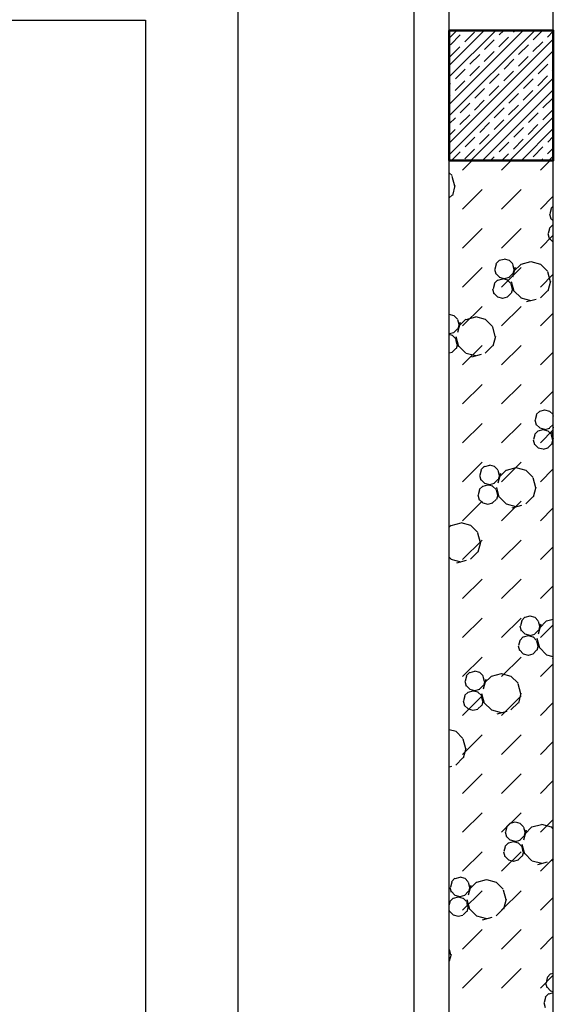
# Model space of a CAD drawing. Header units: millimetres. Extents: x 226749 to 325316, y -44191 to 40236.
# Tile 78 of 164: x 294358 to 295588, y 4684 to 6955. Entities that reach past the tile are written whole.
import ezdxf

# ---------------------------------------------------------------- set-up
doc = ezdxf.new("R2010")
doc.units = ezdxf.units.MM
doc.header["$LTSCALE"] = 100
doc.layers.add('FUNDAMENTY', color=6, linetype='Continuous')
doc.layers.add('K_URZĄDZENIA', color=4, linetype='Continuous')

# ---------------------------------------------------------------- blocks, each defined once
blk = doc.blocks.new('FUNDAMENT')
at = {"layer": 'FUNDAMENTY'}
for p, q in [((89813.4, 76473.6), (91213.4, 76473.6)), ((91213.4, 76473.6), (91213.4, 73473.6))]:
    blk.add_line(p, q, dxfattribs=at)
blk = doc.blocks.new('KOCIOŁ_RZUT')
at = {"layer": 'K_URZĄDZENIA'}
blk.add_line((136447.9, 71443.9), (132755.9, 71443.9), dxfattribs=at)

msp = doc.modelspace()

# ---------------------------------------------------------------- hatches: boundary and pattern name
h = msp.add_hatch()
h.set_pattern_fill('ANSI33', color=256, scale=10)
h.set_pattern_definition([(45, (312278.43, 34080), (-44.90128, 44.90128), []), (45, (312323.333, 34080), (-44.90128, 44.90128), [31.75, -15.875])])
h.paths.add_polyline_path([(295588.43, 6930), (295348.43, 6930), (295348.43, 6630), (295588.43, 6630)])

# ---------------------------------------------------------------- linework, layer by layer
for p, q in [((295588.43, 1660), (295588.43, 16380)), ((295348.43, 1900), (295348.43, 16140)), ((293248.43, 6954), (294648.43, 6954)), ((294648.43, 6954), (294648.43, 3954)), ((295348.43, 6849.3), (295429.13, 6930)), ((295348.43, 6759.5), (295518.94, 6930)), ((295463.56, 6919.52), (295474.04, 6930)), ((295542.14, 6908.3), (295563.84, 6930)), ((295348.43, 6669.69), (295588.43, 6909.69)), ((295351.31, 6897.07), (295373.76, 6919.52)), ((295429.88, 6885.85), (295452.33, 6908.3)), ((295508.46, 6874.62), (295530.91, 6897.07)), ((295396.21, 6852.17), (295418.66, 6874.62)), ((295474.78, 6840.95), (295497.24, 6863.4)), ((295587.04, 6863.4), (295588.43, 6864.79)), ((295362.53, 6818.5), (295384.98, 6840.95)), ((295553.36, 6829.72), (295575.81, 6852.17)), ((295398.54, 6630), (295588.43, 6819.89)), ((295441.11, 6807.27), (295463.56, 6829.72)), ((295519.69, 6796.05), (295542.14, 6818.5)), ((295348.43, 6804.4), (295351.31, 6807.27)), ((295407.43, 6773.59), (295429.88, 6796.05)), ((295486.01, 6762.37), (295508.46, 6784.82)), ((295564.59, 6751.14), (295587.04, 6773.59)), ((295373.76, 6739.92), (295396.21, 6762.37)), ((295452.33, 6728.69), (295474.78, 6751.14)), ((295348.43, 6714.59), (295362.53, 6728.69)), ((295488.34, 6630), (295588.43, 6730.09)), ((295530.91, 6717.47), (295553.36, 6739.92)), ((295418.66, 6695.02), (295441.11, 6717.47)), ((295497.24, 6683.79), (295519.69, 6706.24)), ((295384.98, 6661.34), (295407.43, 6683.79)), ((295575.81, 6672.57), (295588.43, 6685.19)), ((295463.56, 6650.12), (295486.01, 6672.57)), ((295542.14, 6638.89), (295564.59, 6661.34)), ((295353.64, 6630), (295373.76, 6650.12)), ((295379.26, 6607.76), (295401.5, 6630)), ((295443.44, 6630), (295452.33, 6638.89)), ((295469.06, 6607.76), (295491.3, 6630)), ((295558.86, 6607.76), (295581.1, 6630)), ((295578.15, 6630), (295588.43, 6640.29)), ((295354.97, 6595.23), (295348.43, 6601.77)), ((295354.72, 6594.31), (295360.75, 6571.81)), ((295361.67, 6572.06), (295355.64, 6549.56)), ((295379.26, 6517.96), (295424.16, 6562.86)), ((295469.06, 6517.96), (295513.96, 6562.86)), ((295354.97, 6550.23), (295348.43, 6543.69)), ((295558.86, 6517.96), (295588.43, 6547.53)), ((295583.74, 6518.41), (295580.72, 6507.16)), ((295588.43, 6524.45), (295583.07, 6519.09)), ((295579.8, 6506.92), (295582.82, 6495.67)), ((295588.43, 6491.23), (295583.07, 6496.59)), ((295379.26, 6428.16), (295424.16, 6473.06)), ((295469.06, 6428.16), (295513.96, 6473.06)), ((295579.76, 6472.91), (295576.74, 6461.66)), ((295587.32, 6481.82), (295579.09, 6473.58)), ((295588.43, 6481.26), (295587.07, 6480.9)), ((295558.86, 6428.16), (295588.43, 6457.73)), ((295575.82, 6461.41), (295578.84, 6450.16)), ((295587.32, 6442.85), (295579.09, 6451.08)), ((295588.43, 6442.05), (295587.99, 6442.17)), ((295475.03, 6402.14), (295463.78, 6399.13)), ((295487.2, 6399.37), (295475.94, 6402.38)), ((295379.26, 6338.35), (295424.16, 6383.26)), ((295452.53, 6379.64), (295455.54, 6368.39)), ((295456.46, 6391.13), (295453.45, 6379.88)), ((295464.03, 6400.04), (295455.79, 6391.81)), ((295469.06, 6338.35), (295513.96, 6383.26)), ((295494.76, 6391.81), (295486.53, 6400.05)), ((295494.51, 6390.89), (295497.53, 6379.64)), ((295500.68, 6383.55), (295494.66, 6361.05)), ((295498.45, 6379.88), (295495.43, 6368.63)), ((295513.95, 6391.25), (295497.48, 6374.78)), ((295536.2, 6396.36), (295513.7, 6390.33)), ((295559.62, 6390.57), (295537.12, 6396.6)), ((295575.42, 6374.78), (295558.95, 6391.25)), ((295464.03, 6361.07), (295455.79, 6369.31)), ((295475.95, 6357.38), (295464.69, 6360.4)), ((295483.21, 6353.86), (295471.96, 6356.88)), ((295486.28, 6360.16), (295475.03, 6357.14)), ((295494.76, 6369.31), (295486.53, 6361.07)), ((295558.86, 6338.35), (295588.43, 6367.92)), ((295575.17, 6373.86), (295581.2, 6351.36)), ((295448.55, 6334.14), (295451.56, 6322.88)), ((295452.48, 6345.63), (295449.46, 6334.38)), ((295460.04, 6354.54), (295451.81, 6346.3)), ((295471.04, 6356.64), (295459.79, 6353.62)), ((295490.78, 6346.3), (295482.54, 6354.54)), ((295490.53, 6345.38), (295493.54, 6334.13)), ((295491.2, 6351.36), (295497.23, 6328.86)), ((295494.46, 6334.38), (295491.45, 6323.13)), ((295582.12, 6351.6), (295576.09, 6329.1)), ((295460.04, 6315.57), (295451.81, 6323.8)), ((295471.96, 6311.88), (295460.71, 6314.89)), ((295482.29, 6314.65), (295471.04, 6311.64)), ((295490.78, 6323.8), (295482.54, 6315.57)), ((295513.95, 6313.31), (295497.48, 6329.78)), ((295537.12, 6306.6), (295514.62, 6312.63)), ((295575.42, 6329.78), (295558.95, 6313.31)), ((295379.26, 6248.55), (295424.16, 6293.45)), ((295469.06, 6248.55), (295513.96, 6293.45)), ((295549.25, 6309.86), (295526.75, 6303.83)), ((295359.92, 6272.09), (295348.67, 6275.1)), ((295367.48, 6264.53), (295359.25, 6272.77)), ((295408.92, 6269.08), (295386.42, 6263.05)), ((295432.34, 6263.29), (295409.84, 6269.32)), ((295558.86, 6248.55), (295588.43, 6278.12)), ((295367.23, 6263.61), (295370.25, 6252.36)), ((295373.4, 6256.27), (295367.38, 6233.77)), ((295371.17, 6252.6), (295368.15, 6241.35)), ((295386.67, 6263.97), (295370.2, 6247.5)), ((295448.15, 6247.5), (295431.67, 6263.97)), ((295447.89, 6246.58), (295453.92, 6224.08)), ((295359, 6232.88), (295348.43, 6230.05)), ((295348.67, 6230.1), (295348.43, 6230.17)), ((295355.93, 6226.58), (295348.43, 6228.59)), ((295363.5, 6219.02), (295355.27, 6227.26)), ((295367.48, 6242.03), (295359.25, 6233.79)), ((295363.92, 6224.08), (295369.95, 6201.58)), ((295454.84, 6224.32), (295448.81, 6201.82)), ((295363.25, 6218.11), (295366.27, 6206.85)), ((295367.19, 6207.1), (295364.17, 6195.85)), ((295386.67, 6186.03), (295370.2, 6202.5)), ((295379.26, 6158.75), (295424.16, 6203.65)), ((295448.15, 6202.5), (295431.67, 6186.03)), ((295469.06, 6158.75), (295513.96, 6203.65)), ((295355.02, 6187.37), (295348.43, 6185.61)), ((295363.5, 6196.52), (295355.26, 6188.29)), ((295409.84, 6179.32), (295387.35, 6185.35)), ((295421.97, 6182.58), (295399.47, 6176.55)), ((295558.86, 6158.75), (295588.43, 6188.32)), ((295379.26, 6068.95), (295424.16, 6113.85)), ((295469.06, 6068.95), (295513.96, 6113.85)), ((295558.86, 6068.95), (295588.43, 6098.52)), ((295549.63, 6043.4), (295546.62, 6032.15)), ((295557.2, 6052.31), (295548.96, 6044.08)), ((295568.2, 6054.41), (295556.95, 6051.39)), ((295580.37, 6051.64), (295569.12, 6054.65)), ((295587.94, 6044.08), (295579.7, 6052.31)), ((295587.69, 6043.16), (295588.43, 6040.37)), ((295379.26, 5979.14), (295424.16, 6024.04)), ((295469.06, 5979.14), (295513.96, 6024.04)), ((295545.7, 6031.91), (295548.72, 6020.66)), ((295557.2, 6013.34), (295548.96, 6021.58)), ((295587.94, 6021.58), (295579.7, 6013.34)), ((295545.65, 5997.89), (295542.64, 5986.64)), ((295553.22, 6006.8), (295544.98, 5998.57)), ((295564.22, 6008.9), (295552.97, 6005.89)), ((295569.12, 6009.65), (295557.87, 6012.66)), ((295558.86, 5979.14), (295588.43, 6008.71)), ((295576.39, 6006.13), (295565.14, 6009.14)), ((295579.45, 6012.42), (295568.2, 6009.41)), ((295583.96, 5998.57), (295575.72, 6006.8)), ((295583.71, 5997.65), (295586.72, 5986.4)), ((295584.38, 6003.63), (295588.43, 5988.5)), ((295588.43, 6015.57), (295587.83, 6013.32)), ((295541.72, 5986.4), (295544.73, 5975.15)), ((295553.22, 5967.83), (295544.98, 5976.07)), ((295583.95, 5976.07), (295575.72, 5967.83)), ((295587.64, 5986.64), (295584.62, 5975.39)), ((295565.14, 5964.14), (295553.89, 5967.16)), ((295575.47, 5966.92), (295564.22, 5963.9)), ((295379.26, 5889.34), (295424.16, 5934.24)), ((295440.92, 5927.13), (295429.67, 5924.11)), ((295453.09, 5924.36), (295441.84, 5927.37)), ((295469.06, 5889.34), (295513.96, 5934.24)), ((295418.42, 5904.63), (295421.44, 5893.38)), ((295422.36, 5916.12), (295419.34, 5904.87)), ((295429.92, 5925.03), (295421.69, 5916.8)), ((295460.66, 5916.8), (295452.42, 5925.03)), ((295460.41, 5915.88), (295463.42, 5904.63)), ((295466.58, 5908.54), (295460.55, 5886.04)), ((295464.34, 5904.87), (295461.33, 5893.62)), ((295479.85, 5916.24), (295463.38, 5899.77)), ((295502.1, 5921.35), (295479.6, 5915.32)), ((295525.52, 5915.56), (295503.02, 5921.59)), ((295541.32, 5899.77), (295524.85, 5916.24)), ((295558.86, 5889.34), (295588.43, 5918.91)), ((295429.92, 5886.06), (295421.69, 5894.3)), ((295436.94, 5881.62), (295425.69, 5878.61)), ((295441.84, 5882.37), (295430.59, 5885.39)), ((295449.11, 5878.85), (295437.86, 5881.86)), ((295452.17, 5885.14), (295440.92, 5882.13)), ((295460.66, 5894.3), (295452.42, 5886.06)), ((295541.07, 5898.85), (295547.1, 5876.35)), ((295414.44, 5859.12), (295417.46, 5847.87)), ((295418.37, 5870.62), (295415.36, 5859.36)), ((295425.94, 5879.53), (295417.7, 5871.29)), ((295456.68, 5871.29), (295448.44, 5879.53)), ((295456.43, 5870.37), (295459.44, 5859.12)), ((295457.1, 5876.35), (295463.13, 5853.85)), ((295460.36, 5859.36), (295457.35, 5848.11)), ((295548.02, 5876.59), (295541.99, 5854.09)), ((295379.26, 5799.54), (295424.16, 5844.44)), ((295425.94, 5840.55), (295417.7, 5848.79)), ((295437.86, 5836.87), (295426.61, 5839.88)), ((295448.19, 5839.64), (295436.94, 5836.62)), ((295456.68, 5848.79), (295448.44, 5840.55)), ((295479.85, 5838.29), (295463.38, 5854.77)), ((295469.06, 5799.54), (295513.96, 5844.44)), ((295503.02, 5831.59), (295480.52, 5837.62)), ((295515.14, 5834.84), (295492.64, 5828.82)), ((295541.32, 5854.77), (295524.85, 5838.29)), ((295558.86, 5799.54), (295588.43, 5829.11)), ((295374.82, 5794.07), (295352.32, 5788.04)), ((295398.24, 5788.28), (295375.74, 5794.31)), ((295352.57, 5788.96), (295348.43, 5784.82)), ((295414.04, 5772.49), (295397.57, 5788.96)), ((295413.79, 5771.57), (295419.82, 5749.07)), ((295379.26, 5709.74), (295424.16, 5754.64)), ((295420.74, 5749.31), (295414.71, 5726.81)), ((295469.06, 5709.74), (295513.96, 5754.64)), ((295414.04, 5727.49), (295397.57, 5711.02)), ((295558.86, 5709.74), (295588.43, 5739.31)), ((295352.57, 5711.02), (295348.43, 5715.15)), ((295375.74, 5704.31), (295353.24, 5710.34)), ((295387.87, 5707.56), (295365.37, 5701.54)), ((295379.26, 5619.93), (295424.16, 5664.83)), ((295469.06, 5619.93), (295513.96, 5664.83)), ((295558.86, 5619.93), (295588.43, 5649.5)), ((295379.26, 5530.13), (295424.16, 5575.03)), ((295469.06, 5530.13), (295513.96, 5575.03)), ((295515.53, 5568.39), (295512.52, 5557.14)), ((295523.1, 5577.3), (295514.86, 5569.06)), ((295534.1, 5579.4), (295522.85, 5576.38)), ((295546.27, 5576.62), (295535.02, 5579.64)), ((295553.83, 5569.06), (295545.6, 5577.3)), ((295553.58, 5568.15), (295556.6, 5556.9)), ((295573.02, 5568.5), (295556.55, 5552.03)), ((295588.43, 5571.78), (295572.77, 5567.59)), ((295511.6, 5556.9), (295514.61, 5545.64)), ((295523.1, 5538.33), (295514.86, 5546.56)), ((295553.83, 5546.56), (295545.6, 5538.33)), ((295559.76, 5560.81), (295553.73, 5538.31)), ((295557.52, 5557.14), (295554.5, 5545.89)), ((295558.86, 5530.13), (295588.43, 5559.7)), ((295511.55, 5522.88), (295508.53, 5511.63)), ((295519.11, 5531.79), (295510.88, 5523.56)), ((295530.12, 5533.89), (295518.86, 5530.87)), ((295535.02, 5534.64), (295523.77, 5537.65)), ((295542.28, 5531.12), (295531.03, 5534.13)), ((295545.35, 5537.41), (295534.1, 5534.4)), ((295549.85, 5523.56), (295541.61, 5531.79)), ((295549.6, 5522.64), (295552.62, 5511.39)), ((295550.27, 5528.62), (295556.3, 5506.12)), ((295507.62, 5511.39), (295510.63, 5500.14)), ((295519.12, 5492.82), (295510.88, 5501.06)), ((295549.85, 5501.06), (295541.61, 5492.82)), ((295553.53, 5511.63), (295550.52, 5500.38)), ((295573.02, 5490.56), (295556.55, 5507.03)), ((295379.26, 5440.33), (295424.16, 5485.23)), ((295469.06, 5440.33), (295513.96, 5485.23)), ((295531.04, 5489.13), (295519.78, 5492.15)), ((295541.36, 5491.9), (295530.11, 5488.89)), ((295588.43, 5485.94), (295573.69, 5489.89)), ((295588.43, 5481.78), (295585.82, 5481.08)), ((295395.82, 5450.02), (295387.58, 5441.78)), ((295406.82, 5452.12), (295395.57, 5449.1)), ((295418.99, 5449.34), (295407.74, 5452.36)), ((295426.55, 5441.78), (295418.32, 5450.02)), ((295558.86, 5440.33), (295588.43, 5469.9)), ((295384.32, 5429.62), (295387.33, 5418.37)), ((295388.25, 5441.11), (295385.24, 5429.86)), ((295426.3, 5440.87), (295429.32, 5429.62)), ((295432.48, 5433.53), (295426.45, 5411.03)), ((295430.24, 5429.86), (295427.22, 5418.61)), ((295445.75, 5441.22), (295429.27, 5424.75)), ((295467.99, 5446.34), (295445.49, 5440.31)), ((295491.41, 5440.55), (295468.91, 5446.58)), ((295507.22, 5424.75), (295490.74, 5441.22)), ((295391.83, 5404.51), (295383.6, 5396.28)), ((295395.82, 5411.05), (295387.58, 5419.29)), ((295402.84, 5406.61), (295391.59, 5403.6)), ((295407.74, 5407.36), (295396.49, 5410.37)), ((295415.01, 5403.84), (295403.75, 5406.85)), ((295418.07, 5410.13), (295406.82, 5407.12)), ((295422.57, 5396.28), (295414.34, 5404.51)), ((295426.55, 5419.28), (295418.32, 5411.05)), ((295506.97, 5423.84), (295512.99, 5401.34)), ((295379.26, 5350.53), (295424.16, 5395.43)), ((295380.34, 5384.11), (295383.35, 5372.86)), ((295384.27, 5395.6), (295381.25, 5384.35)), ((295422.32, 5395.36), (295425.34, 5384.11)), ((295423, 5401.34), (295429.02, 5378.84)), ((295426.26, 5384.35), (295423.24, 5373.1)), ((295469.06, 5350.53), (295513.96, 5395.43)), ((295513.91, 5401.58), (295507.89, 5379.08)), ((295391.84, 5365.54), (295383.6, 5373.78)), ((295403.76, 5361.85), (295392.51, 5364.87)), ((295414.09, 5364.62), (295402.83, 5361.61)), ((295422.57, 5373.78), (295414.33, 5365.54)), ((295445.75, 5363.28), (295429.27, 5379.75)), ((295468.92, 5356.58), (295446.42, 5362.61)), ((295481.04, 5359.83), (295458.54, 5353.8)), ((295507.22, 5379.75), (295490.74, 5363.28)), ((295558.86, 5350.53), (295588.43, 5380.1)), ((295364.13, 5313.27), (295348.43, 5317.48)), ((295379.94, 5297.47), (295363.47, 5313.94)), ((295379.26, 5260.72), (295424.16, 5305.62)), ((295379.69, 5296.56), (295385.72, 5274.06)), ((295469.06, 5260.72), (295513.96, 5305.62)), ((295558.86, 5260.72), (295588.43, 5290.29)), ((295386.63, 5274.3), (295380.61, 5251.8)), ((295379.94, 5252.47), (295363.47, 5236)), ((295353.76, 5232.55), (295348.43, 5231.12)), ((295379.26, 5170.92), (295424.16, 5215.82)), ((295469.06, 5170.92), (295513.96, 5215.82)), ((295558.86, 5170.92), (295588.43, 5200.49)), ((295379.26, 5081.12), (295424.16, 5126.02)), ((295469.06, 5081.12), (295513.96, 5126.02)), ((295558.86, 5081.12), (295588.43, 5110.69)), ((295481.43, 5093.38), (295478.41, 5082.13)), ((295488.99, 5102.29), (295480.76, 5094.05)), ((295499.99, 5104.38), (295488.74, 5101.37)), ((295512.16, 5101.61), (295500.91, 5104.63)), ((295519.73, 5094.05), (295511.49, 5102.29)), ((295519.48, 5093.13), (295522.49, 5081.88)), ((295525.65, 5085.8), (295519.62, 5063.3)), ((295538.92, 5093.49), (295522.45, 5077.02)), ((295561.17, 5098.6), (295538.67, 5092.57)), ((295584.59, 5092.82), (295562.09, 5098.84)), ((295588.43, 5088.98), (295583.92, 5093.49)), ((295477.49, 5081.88), (295480.51, 5070.63)), ((295488.99, 5063.32), (295480.76, 5071.55)), ((295519.73, 5071.55), (295511.49, 5063.31)), ((295523.41, 5082.13), (295520.4, 5070.88)), ((295477.44, 5047.87), (295474.43, 5036.62)), ((295485.01, 5056.78), (295476.77, 5048.54)), ((295496.01, 5058.88), (295484.76, 5055.86)), ((295500.91, 5059.63), (295489.66, 5062.64)), ((295508.18, 5056.1), (295496.93, 5059.12)), ((295511.24, 5062.4), (295499.99, 5059.38)), ((295515.75, 5048.54), (295507.51, 5056.78)), ((295515.5, 5047.63), (295518.51, 5036.38)), ((295516.17, 5053.6), (295522.2, 5031.1)), ((295379.26, 4991.32), (295424.16, 5036.22)), ((295469.06, 4991.32), (295513.96, 5036.22)), ((295473.51, 5036.38), (295476.53, 5025.13)), ((295485.01, 5017.81), (295476.77, 5026.04)), ((295515.75, 5026.04), (295507.51, 5017.81)), ((295519.43, 5036.62), (295516.42, 5025.37)), ((295538.92, 5015.55), (295522.45, 5032.02)), ((295558.86, 4991.32), (295588.43, 5020.89)), ((295588.43, 5020.06), (295583.92, 5015.55)), ((295496.93, 5014.12), (295485.68, 5017.13)), ((295507.26, 5016.89), (295496.01, 5013.88)), ((295562.09, 5008.84), (295539.59, 5014.87)), ((295574.21, 5012.1), (295551.71, 5006.07)), ((295361.71, 4975.01), (295353.48, 4966.77)), ((295372.71, 4977.1), (295361.46, 4974.09)), ((295384.88, 4974.33), (295373.63, 4977.35)), ((295392.45, 4966.77), (295384.21, 4975.01)), ((295350.21, 4954.6), (295353.23, 4943.35)), ((295354.15, 4966.1), (295351.13, 4954.85)), ((295392.2, 4965.85), (295395.21, 4954.6)), ((295398.37, 4958.52), (295392.34, 4936.02)), ((295396.13, 4954.85), (295393.12, 4943.6)), ((295411.64, 4966.21), (295395.17, 4949.74)), ((295433.89, 4971.32), (295411.39, 4965.29)), ((295457.31, 4965.54), (295434.81, 4971.56)), ((295473.11, 4949.74), (295456.64, 4966.21)), ((295357.73, 4929.5), (295349.49, 4921.26)), ((295361.71, 4936.04), (295353.48, 4944.27)), ((295368.73, 4931.6), (295357.48, 4928.58)), ((295373.63, 4932.35), (295362.38, 4935.36)), ((295380.9, 4928.83), (295369.65, 4931.84)), ((295383.96, 4935.12), (295372.71, 4932.1)), ((295379.26, 4901.51), (295424.16, 4946.41)), ((295388.47, 4921.26), (295380.23, 4929.5)), ((295392.45, 4944.27), (295384.21, 4936.04)), ((295469.06, 4901.51), (295513.96, 4946.41)), ((295472.86, 4948.82), (295478.89, 4926.32)), ((295479.81, 4926.56), (295473.78, 4904.06)), ((295558.86, 4901.51), (295588.43, 4931.08)), ((295350.17, 4920.59), (295348.43, 4914.12)), ((295388.22, 4920.35), (295391.23, 4909.1)), ((295388.89, 4926.32), (295394.92, 4903.82)), ((295392.15, 4909.34), (295389.14, 4898.09)), ((295411.64, 4888.27), (295395.17, 4904.74)), ((295473.11, 4904.74), (295456.64, 4888.27)), ((295348.43, 4900.89), (295349.25, 4897.85)), ((295357.73, 4890.53), (295349.5, 4898.77)), ((295369.65, 4886.84), (295358.4, 4889.86)), ((295379.98, 4889.61), (295368.73, 4886.6)), ((295388.47, 4898.77), (295380.23, 4890.53)), ((295434.81, 4881.57), (295412.31, 4887.59)), ((295446.93, 4884.82), (295424.43, 4878.79)), ((295379.26, 4811.71), (295424.16, 4856.61)), ((295469.06, 4811.71), (295513.96, 4856.61)), ((295558.86, 4811.71), (295588.43, 4841.28)), ((295348.43, 4810.91), (295351.61, 4799.04)), ((295352.53, 4799.29), (295348.43, 4783.99)), ((295379.26, 4721.91), (295424.16, 4766.81)), ((295469.06, 4721.91), (295513.96, 4766.81)), ((295558.86, 4721.91), (295588.43, 4751.48)), ((295574.6, 4745.64), (295571.59, 4734.39)), ((295582.17, 4754.55), (295573.93, 4746.32)), ((295588.43, 4755.38), (295581.92, 4753.64)), ((295570.67, 4734.15), (295573.68, 4722.9)), ((295582.17, 4715.58), (295573.93, 4723.82)), ((295570.62, 4700.14), (295567.6, 4688.89)), ((295578.18, 4709.05), (295569.95, 4700.81)), ((295588.43, 4710.94), (295577.94, 4708.13)), ((295588.43, 4713.41), (295582.84, 4714.91)), ((295566.69, 4688.64), (295569.7, 4677.39))]:
    msp.add_line(p, q)
at = {"ltscale": 6}
for p, q in [((295588.43, 1660), (295588.43, 16380)), ((295348.43, 1900), (295348.43, 16140))]:
    msp.add_line(p, q, dxfattribs=at)
at = {"color": 1, "linetype": 'Continuous'}
msp.add_line((295267.93, 2868.74), (295267.93, 8786.74), dxfattribs=at)
at = {"lineweight": 50}
for p, q in [((295348.43, 6930), (295588.43, 6930)), ((295348.43, 6630), (295348.43, 6930)), ((295588.43, 6930), (295588.43, 6630)), ((295588.43, 6630), (295348.43, 6630))]:
    msp.add_line(p, q, dxfattribs=at)
msp.add_lwpolyline([(295348.43, 6930), (295588.43, 6930), (295588.43, 6630), (295348.43, 6630), (295348.43, 6930)], dxfattribs=at)

# ---------------------------------------------------------------- block references
at = {"layer": 'FUNDAMENTY'}
msp.add_blockref('FUNDAMENT', (203435.02, -69519.63), dxfattribs=at)
at = {"layer": 'K_URZĄDZENIA', "rotation": 270}
msp.add_blockref('KOCIOŁ_RZUT', (223417.55, 139851.39), dxfattribs=at)

doc.saveas('drawing.dxf')
